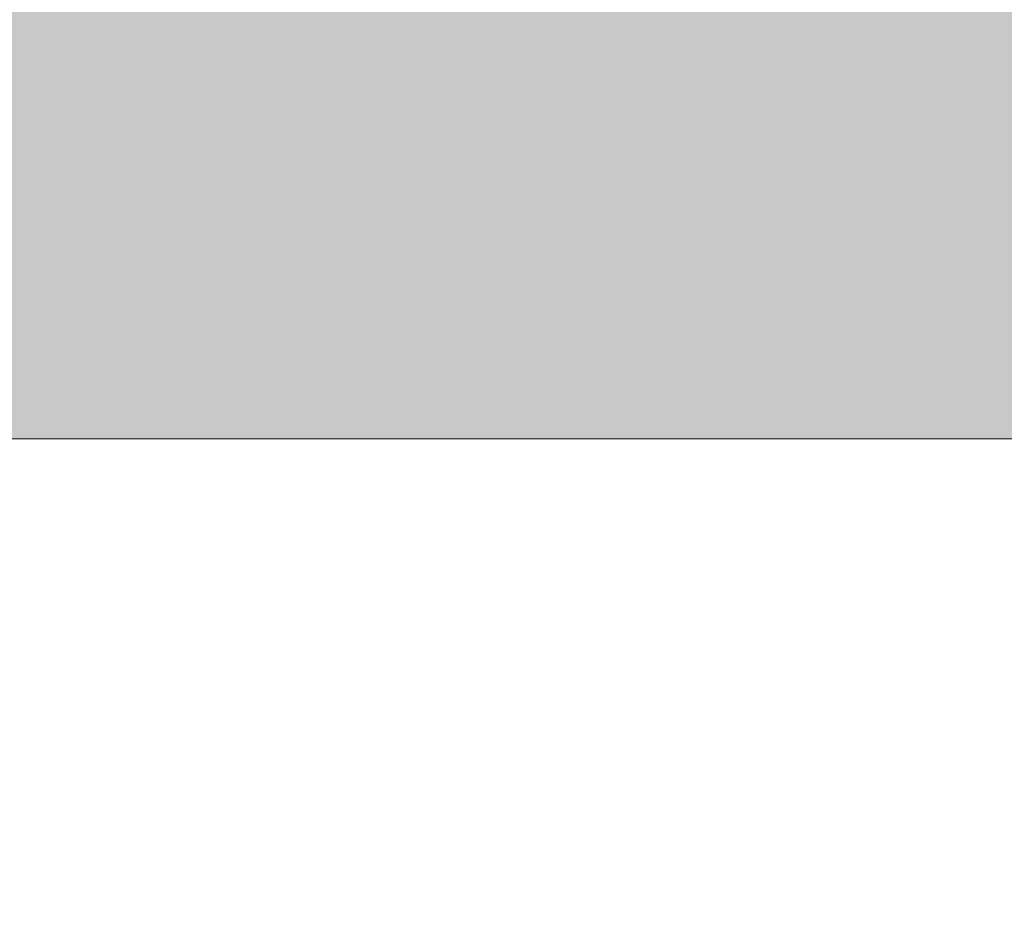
# Model space of a CAD drawing. Header units: metres. Extents: x 174423 to 274510, y 410991 to 462742.
# Tile 149 of 256: x 174691.373 to 174691.868, y 462397.348 to 462397.802. Entities that reach past the tile are written whole.
import ezdxf

# ---------------------------------------------------------------- set-up
doc = ezdxf.new("R2010")
doc.units = ezdxf.units.M
doc.layers.add('-DR-nw-BRM-arc-zand voor zandbed', color=252, linetype='Continuous', lineweight=9)
doc.layers.add('-DR-nw-gr-arc-groeiplaats-grond gazon 0.30', color=250, linetype='Continuous', lineweight=9)

msp = doc.modelspace()

# ---------------------------------------------------------------- hatches: boundary and pattern name
at = {"layer": '-DR-nw-BRM-arc-zand voor zandbed'}
h = msp.add_hatch(dxfattribs=at)
h.set_pattern_fill('AGW-GROND_ZAND', color=256, scale=0.2, angle=89.9999, pattern_type=2)
h.set_pattern_definition([(127.49989742, (0, 0), (-0.38536477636, -0.01259798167), [0, -0.304, 0, -0.34, 0, -0.325]), (97.49989742, (0, 0), (-0.56442857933, 0.3539563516), [0, -0.164, 0, -0.274, 0, -0.105]), (57.49989742, (-4e-07, -0.246), (-0.0011306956, 0.62282837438), [0, -0.1, 0, -0.36, 0, -0.47]), (47.49989742, (-4e-07, -0.246), (-0.17553403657, 0.6012256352), [0, -0.05, 0, -0.236, 0, -0.27])])
edge = h.paths.add_edge_path()
edge.add_line((174646.9794, 462404.48168), (174646.9794, 462425.98168))
edge.add_line((174646.9794, 462425.98168), (174648.5794, 462426.58234))
edge.add_line((174648.5794, 462426.58234), (174648.5794, 462403.59097))
edge.add_line((174648.5794, 462403.59097), (174676.1794, 462403.59097))
edge.add_line((174676.1794, 462403.59097), (174676.1794, 462426.58234))
edge.add_line((174676.1794, 462426.58234), (174678.1794, 462427.59097))
edge.add_line((174678.1794, 462427.59097), (174678.1794, 462399.59097))
edge.add_line((174678.1794, 462399.59097), (174692.1805, 462399.59097))
edge.add_arc((174692.1805, 462419.59097), 20, 270, 338.121078)
edge.add_line((174710.73996, 462412.13804), (174716.9454, 462427.59097))
edge.add_line((174716.9454, 462427.59097), (174696.96757, 462427.59097))
edge.add_line((174696.96757, 462427.59097), (174696.96757, 462429.59097))
edge.add_line((174696.96757, 462429.59097), (174717.74854, 462429.59097))
edge.add_line((174717.74854, 462429.59097), (174727.43513, 462453.71543))
edge.add_line((174727.43513, 462453.71543), (174729.29134, 462452.97003))
edge.add_line((174729.29134, 462452.97003), (174712.59591, 462411.39275))
edge.add_arc((174692.1805, 462419.59097), 22, 270, 338.121078, ccw=False)
edge.add_line((174692.1805, 462397.59097), (174676.1794, 462397.59097))
edge.add_line((174676.1794, 462397.59097), (174676.1794, 462401.59097))
edge.add_line((174676.1794, 462401.59097), (174648.45147, 462401.59097))
edge.add_line((174648.45147, 462401.59097), (174646.5794, 462402.72535))
edge.add_line((174646.5794, 462402.72535), (174646.5794, 462404.48168))
edge.add_line((174646.5794, 462404.48168), (174646.9794, 462404.48168))

# ---------------------------------------------------------------- linework, layer by layer
msp.add_lwpolyline([(174646.9794, 462404.48168), (174646.9794, 462425.98168), (174648.5794, 462426.58234), (174648.5794, 462403.59097), (174676.1794, 462403.59097), (174676.1794, 462426.58234), (174678.1794, 462427.59097), (174678.1794, 462399.59097), (174692.1805, 462399.59097, 0.306308), (174710.73996, 462412.13804), (174716.9454, 462427.59097), (174696.96757, 462427.59097), (174696.96757, 462429.59097), (174717.74854, 462429.59097), (174727.43513, 462453.71543), (174729.29134, 462452.97003), (174712.59591, 462411.39275, -0.306308), (174692.1805, 462397.59097), (174676.1794, 462397.59097), (174676.1794, 462401.59097), (174648.45147, 462401.59097), (174646.5794, 462402.72535), (174646.5794, 462404.48168)], format="xyb", close=True, dxfattribs=at)
at = {"layer": '-DR-nw-gr-arc-groeiplaats-grond gazon 0.30'}
msp.add_lwpolyline([(174677.5878, 462396.18446, -0.001081), (174679.43269, 462396.23092, -0.003819), (174679.95482, 462396.23895, -0.004309), (174681.1017, 462396.23794, 0.00328), (174682.60823, 462396.23351, 0.014137), (174684.2701, 462396.28654, -0.031158), (174685.02508, 462396.28493), (174687.66784, 462396.11443), (174690.18672, 462395.95193), (174692.1805, 462397.59097), (174676.1794, 462397.59097)], format="xyb", dxfattribs=at)

doc.saveas('drawing.dxf')
